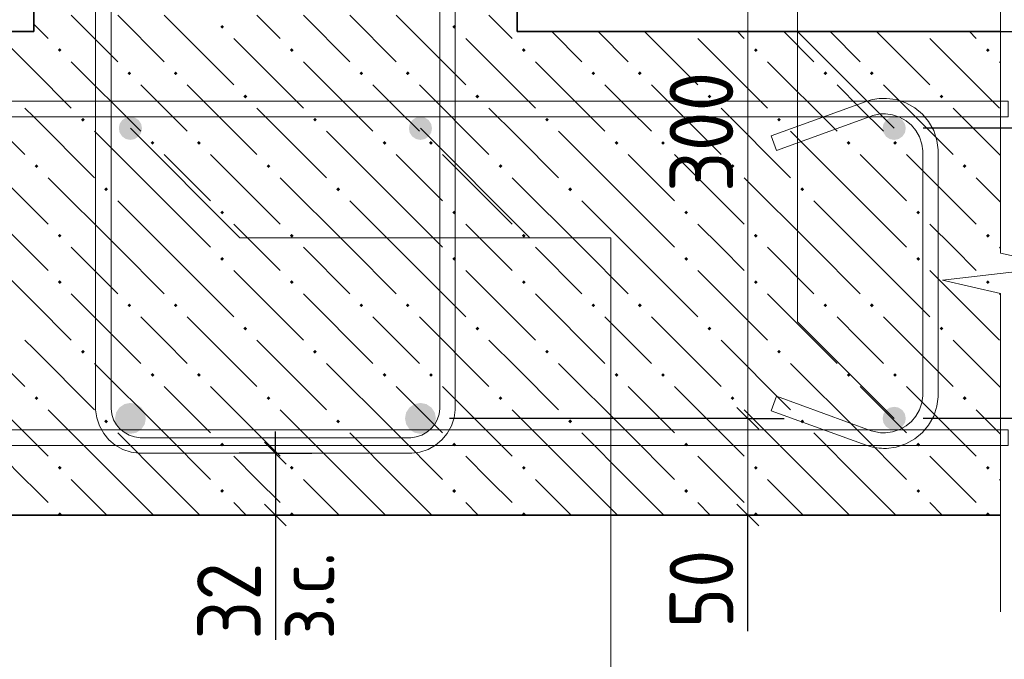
# Model space of a CAD drawing. Header units: millimetres. Extents: x 0 to 42000, y 0 to 29700.
# Tile 9 of 21: x 15774 to 19168, y 2504 to 4709. Entities that reach past the tile are written whole.
import ezdxf

# ---------------------------------------------------------------- set-up
doc = ezdxf.new("R2010")
doc.units = ezdxf.units.MM
doc.linetypes.add('______5', pattern=[1100, 800, -100, 100, -100])
for name, color, linetype, lineweight in [('Standard', 7, 'Continuous', 25), ('ЖБ Стена верхний уровень', 7, 'Continuous', 35), ('Позиционная метка линия выноска', 7, 'Continuous', 13), ('Примечания', 7, 'Continuous', 13), ('Размерная линия_ общее', 7, 'Continuous', 13), ('Стена фоновая арматура У1', 7, 'Continuous', 18), ('Стена фоновая арматура Х1', 7, 'Continuous', 35), ('Стена фоновая затяжка С-обр.', 52, 'Continuous', 25)]:
    doc.layers.add(name, color=color, linetype=linetype, lineweight=lineweight)
doc.layers.add('Оси', color=7, linetype='______5')
doc.layers.add('Размерная выноска', color=7, linetype='Continuous')
doc.layers.add('Стена Хомут', color=7, linetype='Continuous', lineweight=25, true_color=0x6e3c1e)
doc.styles.add('ISOCPEUR', font='txt')

msp = doc.modelspace()

# ---------------------------------------------------------------- hatches: boundary and pattern name
at = {"layer": 'ЖБ Стена верхний уровень', "linetype": 'Continuous', "lineweight": 18, "transparency": 33554687}
for points in [[(16465.2, 4683.9), (16471.7, 4690.4), (16478.2, 4683.9), (16471.7, 4677.4)], [(17265.2, 4683.9), (17271.7, 4690.4), (17278.2, 4683.9), (17271.7, 4677.4)], [(15905.2, 4603.9), (15911.7, 4610.4), (15918.2, 4603.9), (15911.7, 4597.4)], [(16705.2, 4603.9), (16711.7, 4610.4), (16718.2, 4603.9), (16711.7, 4597.4)], [(17505.2, 4603.9), (17511.7, 4610.4), (17518.2, 4603.9), (17511.7, 4597.4)], [(18305.2, 4603.9), (18311.7, 4610.4), (18318.2, 4603.9), (18311.7, 4597.4)], [(19105.2, 4603.9), (19111.7, 4610.4), (19118.2, 4603.9), (19111.7, 4597.4)], [(16145.2, 4523.9), (16151.7, 4530.4), (16158.2, 4523.9), (16151.7, 4517.4)], [(16305.2, 4523.9), (16311.7, 4530.4), (16318.2, 4523.9), (16311.7, 4517.4)], [(16945.2, 4523.9), (16951.7, 4530.4), (16958.2, 4523.9), (16951.7, 4517.4)], [(17105.2, 4523.9), (17111.7, 4530.4), (17118.2, 4523.9), (17111.7, 4517.4)], [(17745.2, 4523.9), (17751.7, 4530.4), (17758.2, 4523.9), (17751.7, 4517.4)], [(17905.2, 4523.9), (17911.7, 4530.4), (17918.2, 4523.9), (17911.7, 4517.4)], [(18545.2, 4523.9), (18551.7, 4530.4), (18558.2, 4523.9), (18551.7, 4517.4)], [(18705.2, 4523.9), (18711.7, 4530.4), (18718.2, 4523.9), (18711.7, 4517.4)], [(16545.2, 4443.9), (16551.7, 4450.4), (16558.2, 4443.9), (16551.7, 4437.4)], [(17345.2, 4443.9), (17351.7, 4450.4), (17358.2, 4443.9), (17351.7, 4437.4)], [(18145.2, 4443.9), (18151.7, 4450.4), (18158.2, 4443.9), (18151.7, 4437.4)], [(18945.2, 4443.9), (18951.7, 4450.4), (18958.2, 4443.9), (18951.7, 4437.4)], [(15985.2, 4363.9), (15991.7, 4370.4), (15998.2, 4363.9), (15991.7, 4357.4)], [(16785.2, 4363.9), (16791.7, 4370.4), (16798.2, 4363.9), (16791.7, 4357.4)], [(17585.2, 4363.9), (17591.7, 4370.4), (17598.2, 4363.9), (17591.7, 4357.4)], [(18385.2, 4363.9), (18391.7, 4370.4), (18398.2, 4363.9), (18391.7, 4357.4)], [(16225.2, 4283.9), (16231.7, 4290.4), (16238.2, 4283.9), (16231.7, 4277.4)], [(16385.2, 4283.9), (16391.7, 4290.4), (16398.2, 4283.9), (16391.7, 4277.4)], [(17025.2, 4283.9), (17031.7, 4290.4), (17038.2, 4283.9), (17031.7, 4277.4)], [(17185.2, 4283.9), (17191.7, 4290.4), (17198.2, 4283.9), (17191.7, 4277.4)], [(17825.2, 4283.9), (17831.7, 4290.4), (17838.2, 4283.9), (17831.7, 4277.4)], [(17985.2, 4283.9), (17991.7, 4290.4), (17998.2, 4283.9), (17991.7, 4277.4)], [(18625.2, 4283.9), (18631.7, 4290.4), (18638.2, 4283.9), (18631.7, 4277.4)], [(18785.2, 4283.9), (18791.7, 4290.4), (18798.2, 4283.9), (18791.7, 4277.4)], [(15825.2, 4203.9), (15831.7, 4210.4), (15838.2, 4203.9), (15831.7, 4197.4)], [(16625.2, 4203.9), (16631.7, 4210.4), (16638.2, 4203.9), (16631.7, 4197.4)], [(17425.2, 4203.9), (17431.7, 4210.4), (17438.2, 4203.9), (17431.7, 4197.4)], [(18225.2, 4203.9), (18231.7, 4210.4), (18238.2, 4203.9), (18231.7, 4197.4)], [(19025.2, 4203.9), (19031.7, 4210.4), (19038.2, 4203.9), (19031.7, 4197.4)], [(16065.2, 4123.9), (16071.7, 4130.4), (16078.2, 4123.9), (16071.7, 4117.4)], [(16865.2, 4123.9), (16871.7, 4130.4), (16878.2, 4123.9), (16871.7, 4117.4)], [(17665.2, 4123.9), (17671.7, 4130.4), (17678.2, 4123.9), (17671.7, 4117.4)], [(18465.2, 4123.9), (18471.7, 4130.4), (18478.2, 4123.9), (18471.7, 4117.4)], [(16465.2, 4043.9), (16471.7, 4050.4), (16478.2, 4043.9), (16471.7, 4037.4)], [(17265.2, 4043.9), (17271.7, 4050.4), (17278.2, 4043.9), (17271.7, 4037.4)], [(18065.2, 4043.9), (18071.7, 4050.4), (18078.2, 4043.9), (18071.7, 4037.4)], [(18865.2, 4043.9), (18871.7, 4050.4), (18878.2, 4043.9), (18871.7, 4037.4)], [(15905.2, 3963.9), (15911.7, 3970.4), (15918.2, 3963.9), (15911.7, 3957.4)], [(16705.2, 3963.9), (16711.7, 3970.4), (16718.2, 3963.9), (16711.7, 3957.4)], [(17505.2, 3963.9), (17511.7, 3970.4), (17518.2, 3963.9), (17511.7, 3957.4)], [(18305.2, 3963.9), (18311.7, 3970.4), (18318.2, 3963.9), (18311.7, 3957.4)], [(19105.2, 3963.9), (19111.7, 3970.4), (19118.2, 3963.9), (19111.7, 3957.4)], [(16465.2, 3883.9), (16471.7, 3890.4), (16478.2, 3883.9), (16471.7, 3877.4)], [(17265.2, 3883.9), (17271.7, 3890.4), (17278.2, 3883.9), (17271.7, 3877.4)], [(18065.2, 3883.9), (18071.7, 3890.4), (18078.2, 3883.9), (18071.7, 3877.4)], [(18865.2, 3883.9), (18871.7, 3890.4), (18878.2, 3883.9), (18871.7, 3877.4)], [(15905.2, 3803.9), (15911.7, 3810.4), (15918.2, 3803.9), (15911.7, 3797.4)], [(16705.2, 3803.9), (16711.7, 3810.4), (16718.2, 3803.9), (16711.7, 3797.4)], [(17505.2, 3803.9), (17511.7, 3810.4), (17518.2, 3803.9), (17511.7, 3797.4)], [(18305.2, 3803.9), (18311.7, 3810.4), (18318.2, 3803.9), (18311.7, 3797.4)], [(19105.2, 3803.9), (19111.7, 3810.4), (19118.2, 3803.9), (19111.7, 3797.4)], [(16145.2, 3723.9), (16151.7, 3730.4), (16158.2, 3723.9), (16151.7, 3717.4)], [(16305.2, 3723.9), (16311.7, 3730.4), (16318.2, 3723.9), (16311.7, 3717.4)], [(16945.2, 3723.9), (16951.7, 3730.4), (16958.2, 3723.9), (16951.7, 3717.4)], [(17105.2, 3723.9), (17111.7, 3730.4), (17118.2, 3723.9), (17111.7, 3717.4)], [(17745.2, 3723.9), (17751.7, 3730.4), (17758.2, 3723.9), (17751.7, 3717.4)], [(17905.2, 3723.9), (17911.7, 3730.4), (17918.2, 3723.9), (17911.7, 3717.4)], [(18545.2, 3723.9), (18551.7, 3730.4), (18558.2, 3723.9), (18551.7, 3717.4)], [(18705.2, 3723.9), (18711.7, 3730.4), (18718.2, 3723.9), (18711.7, 3717.4)], [(16545.2, 3643.9), (16551.7, 3650.4), (16558.2, 3643.9), (16551.7, 3637.4)], [(17345.2, 3643.9), (17351.7, 3650.4), (17358.2, 3643.9), (17351.7, 3637.4)], [(18145.2, 3643.9), (18151.7, 3650.4), (18158.2, 3643.9), (18151.7, 3637.4)], [(18945.2, 3643.9), (18951.7, 3650.4), (18958.2, 3643.9), (18951.7, 3637.4)], [(15985.2, 3563.9), (15991.7, 3570.4), (15998.2, 3563.9), (15991.7, 3557.4)], [(16785.2, 3563.9), (16791.7, 3570.4), (16798.2, 3563.9), (16791.7, 3557.4)], [(17585.2, 3563.9), (17591.7, 3570.4), (17598.2, 3563.9), (17591.7, 3557.4)], [(18385.2, 3563.9), (18391.7, 3570.4), (18398.2, 3563.9), (18391.7, 3557.4)], [(16225.2, 3483.9), (16231.7, 3490.4), (16238.2, 3483.9), (16231.7, 3477.4)], [(16385.2, 3483.9), (16391.7, 3490.4), (16398.2, 3483.9), (16391.7, 3477.4)], [(17025.2, 3483.9), (17031.7, 3490.4), (17038.2, 3483.9), (17031.7, 3477.4)], [(17185.2, 3483.9), (17191.7, 3490.4), (17198.2, 3483.9), (17191.7, 3477.4)], [(17825.2, 3483.9), (17831.7, 3490.4), (17838.2, 3483.9), (17831.7, 3477.4)], [(17985.2, 3483.9), (17991.7, 3490.4), (17998.2, 3483.9), (17991.7, 3477.4)], [(18625.2, 3483.9), (18631.7, 3490.4), (18638.2, 3483.9), (18631.7, 3477.4)], [(18785.2, 3483.9), (18791.7, 3490.4), (18798.2, 3483.9), (18791.7, 3477.4)], [(15825.2, 3403.9), (15831.7, 3410.4), (15838.2, 3403.9), (15831.7, 3397.4)], [(16625.2, 3403.9), (16631.7, 3410.4), (16638.2, 3403.9), (16631.7, 3397.4)], [(17425.2, 3403.9), (17431.7, 3410.4), (17438.2, 3403.9), (17431.7, 3397.4)], [(18225.2, 3403.9), (18231.7, 3410.4), (18238.2, 3403.9), (18231.7, 3397.4)], [(19025.2, 3403.9), (19031.7, 3410.4), (19038.2, 3403.9), (19031.7, 3397.4)], [(16065.2, 3323.9), (16071.7, 3330.4), (16078.2, 3323.9), (16071.7, 3317.4)], [(16865.2, 3323.9), (16871.7, 3330.4), (16878.2, 3323.9), (16871.7, 3317.4)], [(17665.2, 3323.9), (17671.7, 3330.4), (17678.2, 3323.9), (17671.7, 3317.4)], [(18465.2, 3323.9), (18471.7, 3330.4), (18478.2, 3323.9), (18471.7, 3317.4)], [(16465.2, 3243.9), (16471.7, 3250.4), (16478.2, 3243.9), (16471.7, 3237.4)], [(17265.2, 3243.9), (17271.7, 3250.4), (17278.2, 3243.9), (17271.7, 3237.4)], [(18065.2, 3243.9), (18071.7, 3250.4), (18078.2, 3243.9), (18071.7, 3237.4)], [(18865.2, 3243.9), (18871.7, 3250.4), (18878.2, 3243.9), (18871.7, 3237.4)], [(15905.2, 3163.9), (15911.7, 3170.4), (15918.2, 3163.9), (15911.7, 3157.4)], [(16705.2, 3163.9), (16711.7, 3170.4), (16718.2, 3163.9), (16711.7, 3157.4)], [(17505.2, 3163.9), (17511.7, 3170.4), (17518.2, 3163.9), (17511.7, 3157.4)], [(18305.2, 3163.9), (18311.7, 3170.4), (18318.2, 3163.9), (18311.7, 3157.4)], [(19105.2, 3163.9), (19111.7, 3170.4), (19118.2, 3163.9), (19111.7, 3157.4)], [(16465.2, 3083.9), (16471.7, 3090.4), (16478.2, 3083.9), (16471.7, 3077.4)], [(17265.2, 3083.9), (17271.7, 3090.4), (17278.2, 3083.9), (17271.7, 3077.4)], [(18065.2, 3083.9), (18071.7, 3090.4), (18078.2, 3083.9), (18071.7, 3077.4)], [(18865.2, 3083.9), (18871.7, 3090.4), (18878.2, 3083.9), (18871.7, 3077.4)], [(15905.2, 3003.9), (15911.7, 3010.4), (15918.2, 3003.9), (15915.2, 3000.9), (15908.2, 3000.9)], [(16705.2, 3003.9), (16711.7, 3010.4), (16718.2, 3003.9), (16715.2, 3000.9), (16708.2, 3000.9)], [(17505.2, 3003.9), (17511.7, 3010.4), (17518.2, 3003.9), (17515.2, 3000.9), (17508.2, 3000.9)], [(18305.2, 3003.9), (18311.7, 3010.4), (18318.2, 3003.9), (18315.2, 3000.9), (18308.2, 3000.9)], [(19105.2, 3003.9), (19111.7, 3010.4), (19118.2, 3003.9), (19115.2, 3000.9), (19108.2, 3000.9)]]:
    msp.add_hatch(color=7, dxfattribs=at).paths.add_polyline_path(points, flags=16)
at = {"layer": 'Стена фоновая арматура Х1', "linetype": 'Continuous', "lineweight": 18, "transparency": 33554687}
for points in [[(16195.5, 4334.2), (16192.4, 4349.5), (16183.8, 4362.5), (16170.8, 4371.2), (16155.5, 4374.2), (16140.2, 4371.2), (16127.2, 4362.5), (16118.5, 4349.5), (16115.5, 4334.2), (16118.5, 4318.9), (16127.2, 4305.9), (16140.2, 4297.2), (16155.5, 4294.2), (16170.8, 4297.2), (16183.8, 4305.9), (16192.4, 4318.9)], [(17195.5, 4334.2), (17192.4, 4349.5), (17183.8, 4362.5), (17170.8, 4371.2), (17155.5, 4374.2), (17140.2, 4371.2), (17127.2, 4362.5), (17118.5, 4349.5), (17115.5, 4334.2), (17118.5, 4318.9), (17127.2, 4305.9), (17140.2, 4297.2), (17155.5, 4294.2), (17170.8, 4297.2), (17183.8, 4305.9), (17192.4, 4318.9)], [(18828.8, 4334.2), (18825.8, 4349.5), (18817.1, 4362.5), (18804.1, 4371.2), (18788.8, 4374.2), (18773.5, 4371.2), (18760.5, 4362.5), (18751.9, 4349.5), (18748.8, 4334.2), (18751.9, 4318.9), (18760.5, 4305.9), (18773.5, 4297.2), (18788.8, 4294.2), (18804.1, 4297.2), (18817.1, 4305.9), (18825.8, 4318.9)], [(16208.8, 3334.2), (16204.8, 3354.6), (16193.2, 3371.9), (16175.9, 3383.5), (16155.5, 3387.5), (16135.1, 3383.5), (16117.8, 3371.9), (16106.2, 3354.6), (16102.2, 3334.2), (16106.2, 3313.8), (16117.8, 3296.5), (16135.1, 3284.9), (16155.5, 3280.9), (16175.9, 3284.9), (16193.2, 3296.5), (16204.8, 3313.8)], [(17208.8, 3334.2), (17204.8, 3354.6), (17193.2, 3371.9), (17175.9, 3383.5), (17155.5, 3387.5), (17135.1, 3383.5), (17117.8, 3371.9), (17106.2, 3354.6), (17102.2, 3334.2), (17106.2, 3313.8), (17117.8, 3296.5), (17135.1, 3284.9), (17155.5, 3280.9), (17175.9, 3284.9), (17193.2, 3296.5), (17204.8, 3313.8)], [(18828.8, 3334.2), (18825.8, 3349.5), (18817.1, 3362.5), (18804.1, 3371.2), (18788.8, 3374.2), (18773.5, 3371.2), (18760.5, 3362.5), (18751.9, 3349.5), (18748.8, 3334.2), (18751.9, 3318.9), (18760.5, 3305.9), (18773.5, 3297.2), (18788.8, 3294.2), (18804.1, 3297.2), (18817.1, 3305.9), (18825.8, 3318.9)]]:
    msp.add_hatch(color=7, dxfattribs=at).paths.add_polyline_path(points)

# ---------------------------------------------------------------- linework, layer by layer
at = {"layer": 'Standard', "color": 7, "linetype": 'Continuous', "lineweight": -3, "transparency": 33554687}
for p, q in [((16655.5, 3214.4), (16655.5, 3289.4)), ((16655.5, 3214.4), (16530.5, 3214.4)), ((16655.5, 3214.4), (16780.5, 3214.4)), ((16655.5, 3214.4), (16655.5, 3000.9)), ((16655.5, 3000.9), (16530.5, 3000.9)), ((16655.5, 3000.9), (16780.5, 3000.9)), ((16655.5, 3000.9), (16655.5, 2925.9))]:
    msp.add_line(p, q, dxfattribs=at)
at = {"layer": 'Standard', "color": 7, "linetype": 'Continuous', "lineweight": 25, "transparency": 33554687}
for p, q in [((16618, 3251.9), (16693, 3176.9)), ((16618, 3038.4), (16693, 2963.4))]:
    msp.add_line(p, q, dxfattribs=at)
at = {"layer": 'ЖБ Стена верхний уровень', "color": 7, "linetype": 'Continuous', "lineweight": 35, "transparency": 33554687}
for p, q in [((15822.2, 9667.5), (15822.2, 4667.5)), ((17488.8, 4667.5), (17488.8, 9667.5)), ((15822.2, 4667.5), (14155.5, 4667.5)), ((19155.5, 4667.5), (17488.8, 4667.5)), ((14155.5, 3000.9), (15822.2, 3000.9)), ((15822.2, 3000.9), (17488.8, 3000.9)), ((17488.8, 3000.9), (19155.5, 3000.9))]:
    msp.add_line(p, q, dxfattribs=at)
at = {"layer": 'ЖБ Стена верхний уровень', "color": 9, "linetype": 'Continuous', "lineweight": 18, "true_color": 0xc7c7c7, "transparency": 33554687}
for p, q in [((15951.7, 4723.9), (16111.7, 4563.9)), ((16111.7, 4723.9), (16271.7, 4563.9)), ((16271.7, 4723.9), (16511.7, 4483.9)), ((16671.7, 4643.9), (16591.7, 4723.9)), ((16751.7, 4723.9), (16911.7, 4563.9)), ((16911.7, 4723.9), (17071.7, 4563.9)), ((17071.7, 4723.9), (17311.7, 4483.9)), ((17471.7, 4643.9), (17391.7, 4723.9)), ((15871.7, 4643.9), (15822.2, 4693.4)), ((17608.1, 4667.5), (17711.7, 4563.9)), ((17768.1, 4667.5), (17871.7, 4563.9)), ((17928.1, 4667.5), (18111.7, 4483.9)), ((18271.7, 4643.9), (18248.1, 4667.5)), ((18408.1, 4667.5), (18511.7, 4563.9)), ((18568.1, 4667.5), (18671.7, 4563.9)), ((18728.1, 4667.5), (18911.7, 4483.9)), ((19071.7, 4643.9), (19048.1, 4667.5)), ((15711.7, 4643.9), (15822.2, 4533.4)), ((16511.7, 4643.9), (16751.7, 4403.9)), ((17311.7, 4643.9), (17488.8, 4466.8)), ((18111.7, 4643.9), (18351.7, 4403.9)), ((18911.7, 4643.9), (19151.7, 4403.9)), ((15951.7, 4563.9), (16191.7, 4323.9)), ((16751.7, 4563.9), (16991.7, 4323.9)), ((17551.7, 4563.9), (17791.7, 4323.9)), ((18351.7, 4563.9), (18591.7, 4323.9)), ((19151.7, 4563.9), (19155.5, 4560.1)), ((15822.2, 4533.4), (15951.7, 4403.9)), ((15551.7, 4483.9), (15791.7, 4243.9)), ((16271.7, 4403.9), (16191.7, 4483.9)), ((16351.7, 4483.9), (16591.7, 4243.9)), ((17071.7, 4403.9), (16991.7, 4483.9)), ((17151.7, 4483.9), (17391.7, 4243.9)), ((17871.7, 4403.9), (17791.7, 4483.9)), ((17951.7, 4483.9), (18191.7, 4243.9)), ((18671.7, 4403.9), (18591.7, 4483.9)), ((18751.7, 4483.9), (18991.7, 4243.9)), ((17488.8, 4466.8), (17551.7, 4403.9)), ((15791.7, 4403.9), (15822.2, 4373.4)), ((16351.7, 4323.9), (16271.7, 4403.9)), ((16591.7, 4403.9), (16831.7, 4163.9)), ((17151.7, 4323.9), (17071.7, 4403.9)), ((17391.7, 4403.9), (17488.8, 4306.8)), ((17951.7, 4323.9), (17871.7, 4403.9)), ((18191.7, 4403.9), (18431.7, 4163.9)), ((18751.7, 4323.9), (18671.7, 4403.9)), ((18991.7, 4403.9), (19155.5, 4240.1)), ((15822.2, 4373.4), (16031.7, 4163.9)), ((16271.7, 4083.9), (16031.7, 4323.9)), ((17071.7, 4083.9), (16831.7, 4323.9)), ((17871.7, 4083.9), (17631.7, 4323.9)), ((18671.7, 4083.9), (18431.7, 4323.9)), ((17488.8, 4306.8), (17631.7, 4163.9)), ((15631.7, 4243.9), (15822.2, 4053.4)), ((16271.7, 4243.9), (16431.7, 4083.9)), ((16431.7, 4243.9), (16671.7, 4003.9)), ((17071.7, 4243.9), (17231.7, 4083.9)), ((17231.7, 4243.9), (17471.7, 4003.9)), ((17871.7, 4243.9), (18031.7, 4083.9)), ((18031.7, 4243.9), (18271.7, 4003.9)), ((18671.7, 4243.9), (18831.7, 4083.9)), ((18831.7, 4243.9), (19071.7, 4003.9)), ((16111.7, 3923.9), (15871.7, 4163.9)), ((16911.7, 3923.9), (16671.7, 4163.9)), ((17488.8, 4146.8), (17471.7, 4163.9)), ((17711.7, 3923.9), (17488.8, 4146.8)), ((18511.7, 3923.9), (18271.7, 4163.9)), ((19155.5, 4080.1), (19071.7, 4163.9)), ((16111.7, 4083.9), (16271.7, 3923.9)), ((16271.7, 4083.9), (16431.7, 3923.9)), ((16911.7, 4083.9), (17071.7, 3923.9)), ((17071.7, 4083.9), (17231.7, 3923.9)), ((17711.7, 4083.9), (17871.7, 3923.9)), ((17871.7, 4083.9), (18031.7, 3923.9)), ((18511.7, 4083.9), (18671.7, 3923.9)), ((18671.7, 4083.9), (18831.7, 3923.9)), ((15822.2, 4053.4), (15871.7, 4003.9)), ((15791.7, 3923.9), (15711.7, 4003.9)), ((16591.7, 3923.9), (16511.7, 4003.9)), ((17391.7, 3923.9), (17311.7, 4003.9)), ((18191.7, 3923.9), (18111.7, 4003.9)), ((18991.7, 3923.9), (18911.7, 4003.9)), ((15822.2, 3893.4), (15791.7, 3923.9)), ((15951.7, 3923.9), (16111.7, 3763.9)), ((16111.7, 3923.9), (16271.7, 3763.9)), ((16271.7, 3923.9), (16511.7, 3683.9)), ((16671.7, 3843.9), (16591.7, 3923.9)), ((16751.7, 3923.9), (16911.7, 3763.9)), ((16911.7, 3923.9), (17071.7, 3763.9)), ((17071.7, 3923.9), (17311.7, 3683.9)), ((17471.7, 3843.9), (17391.7, 3923.9)), ((17551.7, 3923.9), (17711.7, 3763.9)), ((17711.7, 3923.9), (17871.7, 3763.9)), ((17871.7, 3923.9), (18111.7, 3683.9)), ((18271.7, 3843.9), (18191.7, 3923.9)), ((18351.7, 3923.9), (18511.7, 3763.9)), ((18511.7, 3923.9), (18671.7, 3763.9)), ((18671.7, 3923.9), (18911.7, 3683.9)), ((19071.7, 3843.9), (18991.7, 3923.9)), ((19151.7, 3923.9), (19155.5, 3920.1)), ((15871.7, 3843.9), (15822.2, 3893.4)), ((15711.7, 3843.9), (15822.2, 3733.4)), ((16511.7, 3843.9), (16751.7, 3603.9)), ((17311.7, 3843.9), (17488.8, 3666.8)), ((18111.7, 3843.9), (18351.7, 3603.9)), ((18911.7, 3843.9), (19151.7, 3603.9)), ((15951.7, 3763.9), (16191.7, 3523.9)), ((16751.7, 3763.9), (16991.7, 3523.9)), ((17551.7, 3763.9), (17791.7, 3523.9)), ((18351.7, 3763.9), (18591.7, 3523.9)), ((19151.7, 3763.9), (19155.5, 3760.1)), ((15822.2, 3733.4), (15951.7, 3603.9)), ((15551.7, 3683.9), (15791.7, 3443.9)), ((16271.7, 3603.9), (16191.7, 3683.9)), ((16351.7, 3683.9), (16591.7, 3443.9)), ((17071.7, 3603.9), (16991.7, 3683.9)), ((17151.7, 3683.9), (17391.7, 3443.9)), ((17488.8, 3666.8), (17551.7, 3603.9)), ((17871.7, 3603.9), (17791.7, 3683.9)), ((17951.7, 3683.9), (18191.7, 3443.9)), ((18671.7, 3603.9), (18591.7, 3683.9)), ((18751.7, 3683.9), (18991.7, 3443.9)), ((15791.7, 3603.9), (15822.2, 3573.4)), ((16351.7, 3523.9), (16271.7, 3603.9)), ((16591.7, 3603.9), (16831.7, 3363.9)), ((17151.7, 3523.9), (17071.7, 3603.9)), ((17391.7, 3603.9), (17488.8, 3506.8)), ((17951.7, 3523.9), (17871.7, 3603.9)), ((18191.7, 3603.9), (18431.7, 3363.9)), ((18751.7, 3523.9), (18671.7, 3603.9)), ((18991.7, 3603.9), (19155.5, 3440.1)), ((15822.2, 3573.4), (16031.7, 3363.9)), ((16271.7, 3283.9), (16031.7, 3523.9)), ((17071.7, 3283.9), (16831.7, 3523.9)), ((17488.8, 3506.8), (17631.7, 3363.9)), ((17871.7, 3283.9), (17631.7, 3523.9)), ((18671.7, 3283.9), (18431.7, 3523.9)), ((15631.7, 3443.9), (15822.2, 3253.4)), ((16271.7, 3443.9), (16431.7, 3283.9)), ((16431.7, 3443.9), (16671.7, 3203.9)), ((17071.7, 3443.9), (17231.7, 3283.9)), ((17231.7, 3443.9), (17471.7, 3203.9)), ((17871.7, 3443.9), (18031.7, 3283.9)), ((18031.7, 3443.9), (18271.7, 3203.9)), ((18671.7, 3443.9), (18831.7, 3283.9)), ((18831.7, 3443.9), (19071.7, 3203.9)), ((16111.7, 3123.9), (15871.7, 3363.9)), ((16911.7, 3123.9), (16671.7, 3363.9)), ((17488.8, 3346.8), (17471.7, 3363.9)), ((18511.7, 3123.9), (18271.7, 3363.9)), ((19155.5, 3280.1), (19071.7, 3363.9)), ((17711.7, 3123.9), (17488.8, 3346.8)), ((16111.7, 3283.9), (16271.7, 3123.9)), ((16271.7, 3283.9), (16431.7, 3123.9)), ((16911.7, 3283.9), (17071.7, 3123.9)), ((17071.7, 3283.9), (17231.7, 3123.9)), ((17711.7, 3283.9), (17871.7, 3123.9)), ((17871.7, 3283.9), (18031.7, 3123.9)), ((18511.7, 3283.9), (18671.7, 3123.9)), ((18671.7, 3283.9), (18831.7, 3123.9)), ((15822.2, 3253.4), (15871.7, 3203.9)), ((15791.7, 3123.9), (15711.7, 3203.9)), ((16591.7, 3123.9), (16511.7, 3203.9)), ((17391.7, 3123.9), (17311.7, 3203.9)), ((18191.7, 3123.9), (18111.7, 3203.9)), ((18991.7, 3123.9), (18911.7, 3203.9)), ((15822.2, 3093.4), (15791.7, 3123.9)), ((15951.7, 3123.9), (16074.7, 3000.9)), ((16111.7, 3123.9), (16234.7, 3000.9)), ((16271.7, 3123.9), (16394.7, 3000.9)), ((16671.7, 3043.9), (16591.7, 3123.9)), ((16751.7, 3123.9), (16874.7, 3000.9)), ((16911.7, 3123.9), (17034.7, 3000.9)), ((17071.7, 3123.9), (17194.7, 3000.9)), ((17471.7, 3043.9), (17391.7, 3123.9)), ((17551.7, 3123.9), (17674.7, 3000.9)), ((17711.7, 3123.9), (17834.7, 3000.9)), ((17871.7, 3123.9), (17994.7, 3000.9)), ((18271.7, 3043.9), (18191.7, 3123.9)), ((18351.7, 3123.9), (18474.7, 3000.9)), ((18511.7, 3123.9), (18634.7, 3000.9)), ((18671.7, 3123.9), (18794.7, 3000.9)), ((19071.7, 3043.9), (18991.7, 3123.9)), ((19151.7, 3123.9), (19155.5, 3120.1)), ((15871.7, 3043.9), (15822.2, 3093.4)), ((16511.7, 3043.9), (16554.7, 3000.9)), ((17311.7, 3043.9), (17354.7, 3000.9)), ((18111.7, 3043.9), (18154.7, 3000.9)), ((18911.7, 3043.9), (18954.7, 3000.9))]:
    msp.add_line(p, q, dxfattribs=at)
at = {"layer": 'Оси', "color": 8, "linetype": '______5', "lineweight": -3, "transparency": 33554687}
msp.add_line((19129.8, 4667.5), (20540.9, 4667.5), dxfattribs=at)
at = {"layer": 'Позиционная метка линия выноска', "color": 7, "linetype": 'Continuous', "lineweight": 13, "transparency": 33554687}
for p, q in [((18788.8, 4334.2), (18455.5, 4667.5)), ((17155.5, 4334.2), (17532.6, 3957.1))]:
    msp.add_line(p, q, dxfattribs=at)
for points in [[(20150.5, 5620.9), (18455.5, 5620.9), (18455.5, 3667.5), (18788.8, 3334.2)], [(16155.5, 4334.2), (16532.6, 3957.1), (17811.7, 3957.1), (17811.7, 1557.1), (15988.4, 1557.1)]]:
    msp.add_lwpolyline(points, dxfattribs=at)
at = {"layer": 'Примечания', "color": 7, "linetype": 'Continuous', "lineweight": 13, "transparency": 33554687}
for p, q in [((19155.5, 3904.2), (19155.5, 5000.9)), ((19355.5, 3857.5), (19155.5, 3904.2)), ((18955.5, 3810.9), (19355.5, 3857.5)), ((19155.5, 3764.2), (18955.5, 3810.9)), ((19155.5, 2667.5), (19155.5, 3764.2))]:
    msp.add_line(p, q, dxfattribs=at)
at = {"layer": 'Размерная выноска', "color": 7, "linetype": 'Continuous', "lineweight": -3, "transparency": 33554687}
for p, q in [((16655.5, 3000.9), (16655.5, 2570.6)), ((18284.1, 2600.9), (18284.1, 3000.9))]:
    msp.add_line(p, q, dxfattribs=at)
at = {"layer": 'Размерная линия_ общее', "color": 7, "linetype": 'Continuous', "lineweight": 13, "transparency": 33554687}
for p, q in [((18284.1, 5334.2), (18284.1, 3334.2)), ((18284.1, 3334.2), (18284.1, 3000.9)), ((18284.1, 3000.9), (18284.1, 2925.9))]:
    msp.add_line(p, q, dxfattribs=at)
at = {"layer": 'Размерная линия_ общее', "color": 7, "linetype": 'Continuous', "lineweight": 25, "transparency": 33554687}
for p, q in [((18246.6, 3371.7), (18321.6, 3296.7)), ((18246.6, 3038.4), (18321.6, 2963.4))]:
    msp.add_line(p, q, dxfattribs=at)
at = {"layer": 'Размерная линия_ общее', "color": 253, "linetype": 'Continuous', "lineweight": -3, "true_color": 0xa0a0a0, "transparency": 33554687}
for p, q in [((18284.1, 3334.2), (18159.1, 3334.2)), ((18284.1, 3334.2), (18409.1, 3334.2)), ((18284.1, 3000.9), (18159.1, 3000.9)), ((18284.1, 3000.9), (18409.1, 3000.9))]:
    msp.add_line(p, q, dxfattribs=at)
for points in [[(19874.2, 4334.2), (19857.2, 4334.2), (19857.2, 4334.2), (19857.2, 4334.2), (19857.2, 4334.2), (18917.6, 4334.2), (18917.6, 4334.2), (18888.8, 4334.2)], [(18284.1, 3334.2), (18267.1, 3334.2), (18267.1, 3334.2), (17255.5, 3334.2)], [(19874.2, 3334.2), (19857.2, 3334.2), (19857.2, 3334.2), (18888.8, 3334.2)], [(18284.1, 3000.9), (18267.1, 3000.9), (18267.1, 3000.9), (17588.8, 3000.9)]]:
    msp.add_lwpolyline(points, dxfattribs=at)
at = {"layer": 'Стена фоновая арматура У1', "color": 7, "linetype": 'Continuous', "lineweight": 13, "transparency": 33554687}
for points in [[(19182.2, 4374.2), (14128.8, 4374.2), (14128.8, 4427.5), (19182.2, 4427.5), (19182.2, 4374.2)], [(19182.2, 4374.2), (14128.8, 4374.2), (14128.8, 4427.5), (19182.2, 4427.5), (19182.2, 4374.2)], [(19182.2, 4374.2), (14128.8, 4374.2), (14128.8, 4427.5), (19182.2, 4427.5), (19182.2, 4374.2)], [(19182.2, 3240.9), (14128.8, 3240.9), (14128.8, 3294.2), (19182.2, 3294.2), (19182.2, 3240.9)], [(19182.2, 3240.9), (14128.8, 3240.9), (14128.8, 3294.2), (19182.2, 3294.2), (19182.2, 3240.9)], [(19182.2, 3240.9), (14128.8, 3240.9), (14128.8, 3294.2), (19182.2, 3294.2), (19182.2, 3240.9)]]:
    msp.add_lwpolyline(points, dxfattribs=at)
at = {"layer": 'Стена фоновая затяжка С-обр.', "color": 98, "linetype": 'Continuous', "lineweight": 13, "true_color": 0x005000, "transparency": 33554687}
msp.add_lwpolyline([(18364.4, 4307.7), (18692, 4426.9), (18699.1, 4429.3), (18706.5, 4431.4), (18714, 4433.2), (18721.6, 4434.7), (18729.2, 4435.9), (18736.8, 4436.7), (18744.5, 4437.3), (18752, 4437.5), (18762.8, 4437.5), (18795.3, 4433), (18829.2, 4421.8), (18860.4, 4404.4), (18886, 4382.9), (18907.5, 4357.3), (18925, 4326.1), (18936.1, 4292.2), (18940.6, 4259.7), (18940.6, 3408.7), (18936.1, 3376.2), (18925, 3342.3), (18907.5, 3311.1), (18886, 3285.5), (18860.4, 3264), (18829.2, 3246.6), (18795.3, 3235.4), (18762.8, 3230.9), (18752, 3230.9), (18744.5, 3231.1), (18736.8, 3231.6), (18729.2, 3232.5), (18721.6, 3233.7), (18714, 3235.2), (18706.5, 3237), (18699.1, 3239.1), (18692, 3241.4), (18364.4, 3360.7), (18382.6, 3410.8), (18709.4, 3291.8), (18714.8, 3290.1), (18720.1, 3288.6), (18725.4, 3287.3), (18730.8, 3286.2), (18736.2, 3285.4), (18741.7, 3284.8), (18747.2, 3284.4), (18752.8, 3284.2), (18759.1, 3284.2), (18783.2, 3287.5), (18807.6, 3295.6), (18830, 3308.1), (18848.2, 3323.3), (18863.4, 3341.5), (18875.9, 3363.9), (18884, 3388.3), (18887.3, 3412.4), (18887.3, 4256), (18884, 4280.1), (18875.9, 4304.5), (18863.4, 4326.9), (18848.2, 4345.1), (18830, 4360.3), (18807.6, 4372.8), (18783.2, 4380.8), (18759.1, 4384.2), (18752.8, 4384.2), (18747.2, 4384), (18741.7, 4383.6), (18736.2, 4383), (18730.8, 4382.2), (18725.4, 4381.1), (18720.1, 4379.8), (18714.8, 4378.3), (18709.4, 4376.5), (18382.6, 4257.6), (18364.4, 4307.7)], dxfattribs=at)
at = {"layer": 'Стена Хомут', "color": 36, "linetype": 'Continuous', "lineweight": 13, "true_color": 0x6e3c1e, "transparency": 33554687}
for points in [[(17275.5, 9276.3), (17275.5, 3364), (17271.7, 3336.6), (17262.3, 3308.1), (17247.6, 3281.8), (17229.5, 3260.2), (17207.8, 3242.1), (17181.6, 3227.4), (17153, 3218), (17125.7, 3214.2), (16185.3, 3214.2), (16157.9, 3218), (16129.4, 3227.4), (16103.2, 3242.1), (16081.5, 3260.2), (16063.4, 3281.8), (16048.7, 3308.1), (16039.3, 3336.6), (16035.5, 3364), (16035.5, 9304.4)], [(17275.5, 9276.3), (17275.5, 3364), (17271.7, 3336.6), (17262.3, 3308.1), (17247.6, 3281.8), (17229.5, 3260.2), (17207.8, 3242.1), (17181.6, 3227.4), (17153, 3218), (17125.7, 3214.2), (16185.3, 3214.2), (16157.9, 3218), (16129.4, 3227.4), (16103.2, 3242.1), (16081.5, 3260.2), (16063.4, 3281.8), (16048.7, 3308.1), (16039.3, 3336.6), (16035.5, 3364), (16035.5, 9304.4)], [(17275.5, 9276.3), (17275.5, 3364), (17271.7, 3336.6), (17262.3, 3308.1), (17247.6, 3281.8), (17229.5, 3260.2), (17207.8, 3242.1), (17181.6, 3227.4), (17153, 3218), (17125.7, 3214.2), (16185.3, 3214.2), (16157.9, 3218), (16129.4, 3227.4), (16103.2, 3242.1), (16081.5, 3260.2), (16063.4, 3281.8), (16048.7, 3308.1), (16039.3, 3336.6), (16035.5, 3364), (16035.5, 9304.4)], [(16088.8, 9300.7), (16088.8, 3367.7), (16091.5, 3348.8), (16097.7, 3329.7), (16107.5, 3312.2), (16119.4, 3298.1), (16133.5, 3286.2), (16151, 3276.4), (16170.1, 3270.2), (16189, 3267.5), (17122, 3267.5), (17140.9, 3270.2), (17160, 3276.4), (17177.5, 3286.2), (17191.6, 3298.1), (17203.5, 3312.2), (17213.2, 3329.7), (17219.5, 3348.8), (17222.2, 3367.7), (17222.2, 9272.7)], [(16088.8, 9300.7), (16088.8, 3367.7), (16091.5, 3348.8), (16097.7, 3329.7), (16107.5, 3312.2), (16119.4, 3298.1), (16133.5, 3286.2), (16151, 3276.4), (16170.1, 3270.2), (16189, 3267.5), (17122, 3267.5), (17140.9, 3270.2), (17160, 3276.4), (17177.5, 3286.2), (17191.6, 3298.1), (17203.5, 3312.2), (17213.2, 3329.7), (17219.5, 3348.8), (17222.2, 3367.7), (17222.2, 9272.7)], [(16088.8, 9300.7), (16088.8, 3367.7), (16091.5, 3348.8), (16097.7, 3329.7), (16107.5, 3312.2), (16119.4, 3298.1), (16133.5, 3286.2), (16151, 3276.4), (16170.1, 3270.2), (16189, 3267.5), (17122, 3267.5), (17140.9, 3270.2), (17160, 3276.4), (17177.5, 3286.2), (17191.6, 3298.1), (17203.5, 3312.2), (17213.2, 3329.7), (17219.5, 3348.8), (17222.2, 3367.7), (17222.2, 9272.7)]]:
    msp.add_lwpolyline(points, dxfattribs=at)

# ---------------------------------------------------------------- texts
at = {"layer": 'Standard', "color": 7, "linetype": 'Continuous', "lineweight": 18, "transparency": 33554687, "insert": (16858.6, 2572.5), "char_height": 200, "width": 459.942, "attachment_point": 7, "rotation": 90, "style": 'ISOCPEUR'}
msp.add_mtext('\\W0.90;з.с.', dxfattribs=at)
at = {"layer": 'Standard', "color": 7, "linetype": 'Continuous', "lineweight": 25, "transparency": 33554687, "insert": (16605.5, 2571.7), "char_height": 220, "width": 403.924, "attachment_point": 7, "rotation": 90, "style": 'ISOCPEUR'}
msp.add_mtext('\\W0.87;32', dxfattribs=at)
at = {"layer": 'Размерная линия_ общее', "color": 7, "linetype": 'Continuous', "lineweight": 25, "transparency": 33554687, "char_height": 220, "attachment_point": 7, "rotation": 90, "style": 'ISOCPEUR'}
for s, insert, width in [('\\W0.91;300', (18234.1, 4114.2), 561.988), ('\\W0.87;50', (18234.1, 2610.7), 403.924)]:
    msp.add_mtext(s, dxfattribs=dict(at, insert=insert, width=width))

doc.saveas('drawing.dxf')
